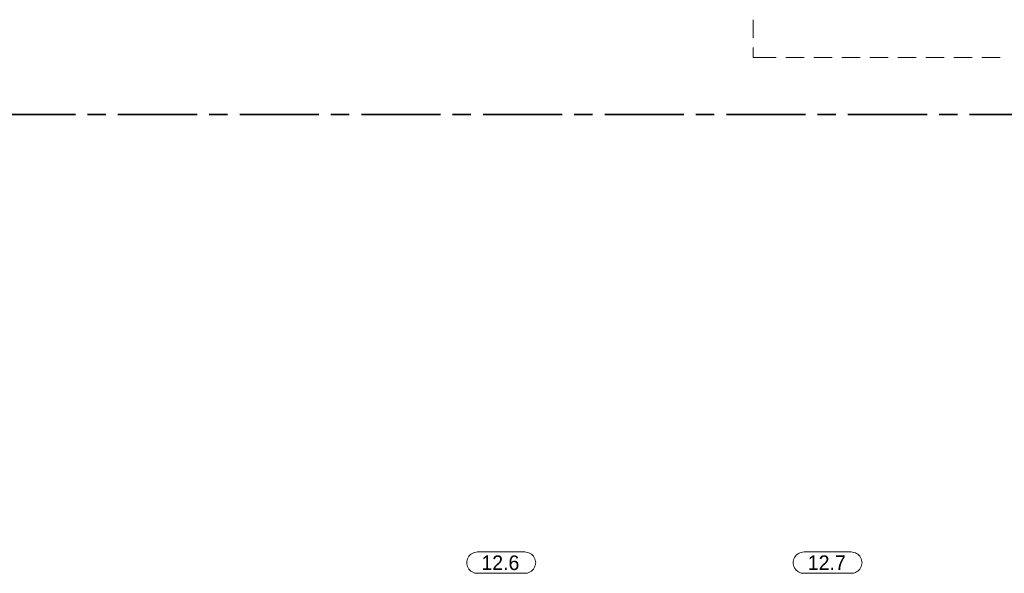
# Model space of a CAD drawing. Header units: millimetres. Extents: x 0 to 138, y 0 to 47.
# Tile 22 of 165: x 7.97 to 14.34, y 18.84 to 22.42. Entities that reach past the tile are written whole.
import ezdxf

# ---------------------------------------------------------------- set-up
doc = ezdxf.new("R2010")
doc.units = ezdxf.units.MM
doc.layers.add('PDF_Geomertry', color=7, linetype='Continuous')
doc.layers.add('PDF_Text', color=7, linetype='Continuous')
doc.styles.add('PDF Arial', font='txt')

msp = doc.modelspace()

# ---------------------------------------------------------------- linework, layer by layer
at = {"layer": 'PDF_Geomertry', "lineweight": 15}
for points in [[(12.7201, 22.3026), (12.7201, 22.4207)], [(12.8682, 22.1749), (12.7201, 22.1749), (12.7201, 22.2401)], [(13.0493, 22.1749), (12.9312, 22.1749)], [(13.2307, 22.1749), (13.1126, 22.1749)], [(13.4118, 22.1749), (13.2938, 22.1749)], [(13.5932, 22.1749), (13.4751, 22.1749)], [(13.7737, 22.1749), (13.6557, 22.1749)], [(13.9549, 22.1749), (13.8368, 22.1749)], [(14.1362, 22.1749), (14.0182, 22.1749)], [(14.3174, 22.1749), (14.1993, 22.1749)]]:
    msp.add_lwpolyline(points, dxfattribs=at)
at = {"layer": 'PDF_Geomertry', "lineweight": 35}
for points in [[(7.8215, 21.8068), (8.3335, 21.8068)], [(8.4118, 21.8068), (8.5299, 21.8068)], [(8.6085, 21.8068), (9.1201, 21.8068)], [(9.1993, 21.8068), (9.3174, 21.8068)], [(9.396, 21.8068), (9.9076, 21.8068)], [(9.9868, 21.8068), (10.1049, 21.8068)], [(10.1835, 21.8068), (10.6951, 21.8068)], [(10.7737, 21.8068), (10.8924, 21.8068)], [(10.971, 21.8068), (11.4826, 21.8068)], [(11.5613, 21.8068), (11.6793, 21.8068)], [(11.7585, 21.8068), (12.2701, 21.8068)], [(12.3487, 21.8068), (12.4668, 21.8068)], [(12.546, 21.8068), (13.0576, 21.8068)], [(13.1362, 21.8068), (13.2543, 21.8068)], [(13.3326, 21.8068), (13.8446, 21.8068)], [(13.9237, 21.8068), (14.0418, 21.8068)], [(14.1201, 21.8068), (14.6321, 21.8068)]]:
    msp.add_lwpolyline(points, dxfattribs=at)
at = {"layer": 'PDF_Geomertry', "lineweight": 15}
for points in [[(11.241, 18.9749), (11.2501, 18.9743), (11.259, 18.9721), (11.2682, 18.9693), (11.2765, 18.9651), (11.284, 18.9604), (11.291, 18.954), (11.2974, 18.9471), (11.3021, 18.9396), (11.3062, 18.9313), (11.309, 18.9221), (11.3113, 18.9132), (11.3118, 18.904), (11.3118, 18.9076), (11.3113, 18.8979), (11.309, 18.8888), (11.3062, 18.8804), (11.3021, 18.8721), (11.2974, 18.8646), (11.291, 18.8576), (11.284, 18.8513), (11.2765, 18.8457), (11.2682, 18.8424), (11.259, 18.8388), (11.2501, 18.8374), (11.241, 18.8368), (10.9363, 18.8368), (10.9271, 18.8374), (10.9182, 18.8388), (10.909, 18.8424), (10.9007, 18.8457), (10.8932, 18.8513), (10.8862, 18.8576), (10.8799, 18.8646), (10.8751, 18.8721), (10.871, 18.8804), (10.8682, 18.8888), (10.866, 18.8979), (10.8654, 18.9076), (10.8654, 18.904), (10.866, 18.9132), (10.8682, 18.9221), (10.871, 18.9313), (10.8751, 18.9396), (10.8799, 18.9471), (10.8862, 18.954), (10.8932, 18.9604), (10.9007, 18.9651), (10.909, 18.9693), (10.9182, 18.9721), (10.9271, 18.9743), (10.9363, 18.9749), (11.241, 18.9749)], [(13.3535, 18.9749), (13.3626, 18.9743), (13.3715, 18.9721), (13.3807, 18.9693), (13.389, 18.9651), (13.3965, 18.9604), (13.4035, 18.954), (13.4099, 18.9471), (13.4146, 18.9396), (13.4188, 18.9313), (13.4215, 18.9221), (13.4237, 18.9132), (13.4243, 18.904), (13.4243, 18.9076), (13.4237, 18.8979), (13.4215, 18.8888), (13.4188, 18.8804), (13.4146, 18.8721), (13.4099, 18.8646), (13.4035, 18.8576), (13.3965, 18.8513), (13.389, 18.8457), (13.3807, 18.8424), (13.3715, 18.8388), (13.3626, 18.8374), (13.3535, 18.8368), (13.0487, 18.8368), (13.039, 18.8374), (13.0299, 18.8388), (13.0215, 18.8424), (13.0132, 18.8457), (13.0057, 18.8513), (12.9987, 18.8576), (12.9924, 18.8646), (12.9868, 18.8721), (12.9835, 18.8804), (12.9799, 18.8888), (12.9785, 18.8979), (12.9779, 18.9076), (12.9779, 18.904), (12.9785, 18.9132), (12.9799, 18.9221), (12.9835, 18.9313), (12.9868, 18.9396), (12.9924, 18.9471), (12.9987, 18.954), (13.0057, 18.9604), (13.0132, 18.9651), (13.0215, 18.9693), (13.0299, 18.9721), (13.039, 18.9743), (13.0487, 18.9749), (13.3535, 18.9749)]]:
    msp.add_lwpolyline(points, close=True, dxfattribs=at)

# ---------------------------------------------------------------- texts
at = {"layer": 'PDF_Text', "char_height": 0.09445, "attachment_point": 7, "style": 'PDF Arial'}
for s, insert in [('12.6', (10.9604, 18.8566)), ('12.7', (13.0729, 18.8582))]:
    msp.add_mtext(s, dxfattribs=dict(at, insert=insert))

doc.saveas('drawing.dxf')
